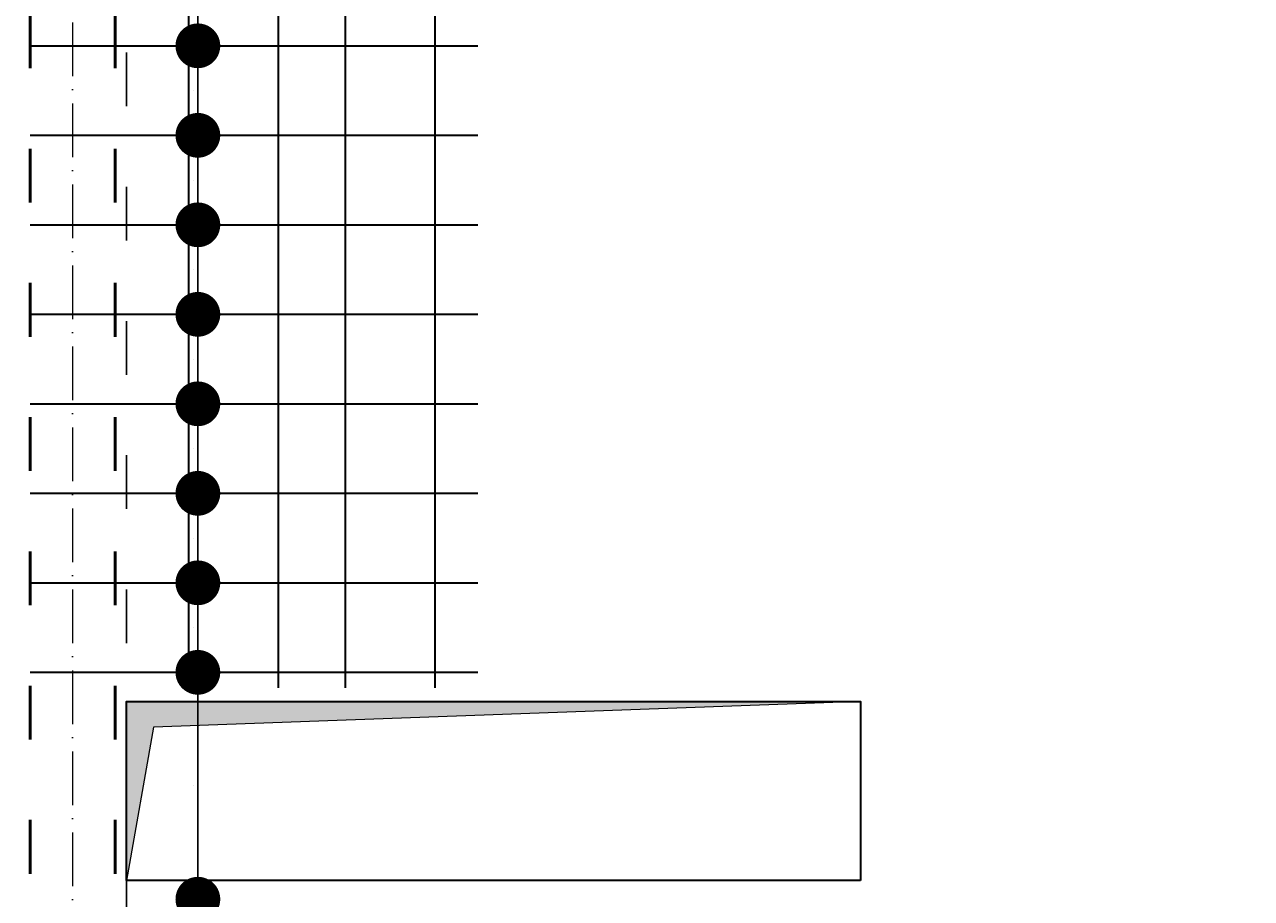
# Model space of a CAD drawing. Header units: millimetres. Extents: x 300938 to 312016, y 11971 to 20881.
# Tile 171 of 239: x 308978 to 309252, y 16569 to 16764. Entities that reach past the tile are written whole.
import ezdxf

# ---------------------------------------------------------------- set-up
doc = ezdxf.new("R2010")
doc.units = ezdxf.units.MM
doc.linetypes.add('ACAD_ISO03W100', pattern=[30, 12, -18])
doc.linetypes.add('ACAD_ISO10W100', pattern=[18, 12, -3, 0, -3])
for name, color, linetype, lineweight in [('konstrukcja', 3, 'Continuous', 35), ('konstrukcja wymiary', 1, 'Continuous', 13), ('osie', 5, 'ACAD_ISO10W100', 13), ('zbrojenie', 4, 'Continuous', 50), ('zbrojenie płyty', 141, 'Continuous', 35)]:
    doc.layers.add(name, color=color, linetype=linetype, lineweight=lineweight)
doc.layers.add('przerywane', color=6, linetype='ACAD_ISO03W100')
doc.styles.add('KONSTRUKCJA', font='romand.shx', dxfattribs={"oblique": 10})
doc.styles.get("Standard").update_dxf_attribs({"font": 'romand.shx', "oblique": 10})
doc.dimstyles.new('150', dxfattribs={"dimtxt": 10, "dimasz": 7, "dimexe": 1.25, "dimexo": 0.625, "dimgap": 3, "dimtad": 1, "dimdec": 0, "dimrnd": 0.5, "dimtxsty": 'KONSTRUKCJA', "dimblk": 'ARCHTICK', "dimcen": 2.5, "dimadec": 0, "dimazin": 0, "dimtfac": 1, "dimtdec": 0, "dimtix": 1, "dimtmove": 0, "dimatfit": 3, "dimfxl": 4, "dimfxlon": 1, "dimarcsym": 0})
doc.dimstyles.new('kropki', dxfattribs={"dimtxt": 0.001, "dimasz": 10, "dimexe": 1.25, "dimexo": 0.625, "dimgap": 1, "dimtad": 1, "dimtxsty": 'Standard', "dimblk": 'DOT', "dimcen": 2.5, "dimadec": 0, "dimazin": 0, "dimtfac": 1, "dimtmove": 0, "dimatfit": 3, "dimfxl": 1, "dimfxlon": 1, "dimarcsym": 0})

# ---------------------------------------------------------------- blocks, each defined once
blk = doc.blocks.new('_ArchTick')
at = {"color": 0, "linetype": 'ByBlock', "lineweight": 13, "const_width": 0.15}
blk.add_lwpolyline([(-0.5, -0.5), (0.5, 0.5)], dxfattribs=at)
blk = doc.blocks.new('*D1301')
at = {"layer": 'Defpoints', "color": 0, "transparency": 16777216}
for p in [(308976.63, 17511.22), (308886.63, 16613.22), (309000.63, 16613.22)]:
    blk.add_point(p, dxfattribs=at)
at = {"layer": 'konstrukcja wymiary', "color": 0, "lineweight": -2, "transparency": 16777216}
for p, q in [((308890.63, 17511.22), (308885.38, 17511.22)), ((308886.63, 17511.22), (308886.63, 16613.22)), ((308890.63, 16613.22), (308885.38, 16613.22))]:
    blk.add_line(p, q, dxfattribs=at)
at = {"layer": 'konstrukcja wymiary', "color": 0, "lineweight": -2, "transparency": 16777216, "xscale": 7, "yscale": 7, "zscale": 7}
for p, rotation in [((308886.63, 17511.22), 90), ((308886.63, 16613.22), 270)]:
    blk.add_blockref('_ArchTick', p, dxfattribs=dict(at, rotation=rotation))
at = {"layer": 'konstrukcja wymiary', "color": 0, "transparency": 16777216, "insert": (308878.63, 17062.22), "char_height": 10, "attachment_point": 5, "rotation": 90, "style": 'KONSTRUKCJA'}
blk.add_mtext('898', dxfattribs=at)
blk = doc.blocks.new('*D1302')
at = {"layer": 'Defpoints', "color": 0, "transparency": 16777216}
for p in [(309000.63, 16613.22), (308886.63, 16573.22), (309000.63, 16573.22)]:
    blk.add_point(p, dxfattribs=at)
at = {"layer": 'konstrukcja wymiary', "color": 0, "lineweight": -2, "transparency": 16777216}
for p, q in [((308890.63, 16613.22), (308885.38, 16613.22)), ((308886.63, 16613.22), (308886.63, 16573.22)), ((308890.63, 16573.22), (308885.38, 16573.22))]:
    blk.add_line(p, q, dxfattribs=at)
at = {"layer": 'konstrukcja wymiary', "color": 0, "lineweight": -2, "transparency": 16777216, "xscale": 7, "yscale": 7, "zscale": 7}
for p, rotation in [((308886.63, 16613.22), 90), ((308886.63, 16573.22), 270)]:
    blk.add_blockref('_ArchTick', p, dxfattribs=dict(at, rotation=rotation))
at = {"layer": 'konstrukcja wymiary', "color": 0, "transparency": 16777216, "insert": (308878.63, 16593.22), "char_height": 10, "attachment_point": 5, "rotation": 90, "style": 'KONSTRUKCJA'}
blk.add_mtext('40', dxfattribs=at)
blk = doc.blocks.new('*D1303')
at = {"layer": 'Defpoints', "color": 0, "transparency": 16777216}
for p in [(309000.63, 16573.22), (308886.63, 16272.22), (308976.63, 16272.22)]:
    blk.add_point(p, dxfattribs=at)
at = {"layer": 'konstrukcja wymiary', "color": 0, "lineweight": -2, "transparency": 16777216}
for p, q in [((308890.63, 16573.22), (308885.38, 16573.22)), ((308886.63, 16573.22), (308886.63, 16272.22)), ((308890.63, 16272.22), (308885.38, 16272.22))]:
    blk.add_line(p, q, dxfattribs=at)
at = {"layer": 'konstrukcja wymiary', "color": 0, "lineweight": -2, "transparency": 16777216, "xscale": 7, "yscale": 7, "zscale": 7}
for p, rotation in [((308886.63, 16573.22), 90), ((308886.63, 16272.22), 270)]:
    blk.add_blockref('_ArchTick', p, dxfattribs=dict(at, rotation=rotation))
at = {"layer": 'konstrukcja wymiary', "color": 0, "transparency": 16777216, "insert": (308878.63, 16422.72), "char_height": 10, "attachment_point": 5, "rotation": 90, "style": 'KONSTRUKCJA'}
blk.add_mtext('301', dxfattribs=at)
blk = doc.blocks.new('*D1308')
at = {"layer": 'Defpoints', "color": 0, "transparency": 16777216}
for p in [(309000.63, 17601.22), (308976.63, 17511.22), (309000.63, 16573.22)]:
    blk.add_point(p, dxfattribs=at)
at = {"layer": 'konstrukcja wymiary', "color": 0, "lineweight": -2, "transparency": 16777216}
for p, q in [((308976.63, 17597.22), (308976.63, 17602.47)), ((309000.63, 17597.22), (309000.63, 17602.47)), ((308976.63, 17601.22), (308969.63, 17601.22)), ((308976.63, 17601.22), (309000.63, 17601.22)), ((309000.63, 17601.22), (309007.63, 17601.22))]:
    blk.add_line(p, q, dxfattribs=at)
at = {"layer": 'konstrukcja wymiary', "color": 0, "lineweight": -2, "transparency": 16777216, "xscale": 7, "yscale": 7, "zscale": 7}
blk.add_blockref('_ArchTick', (308976.63, 17601.22), dxfattribs=at)
at = {"layer": 'konstrukcja wymiary', "color": 0, "lineweight": -2, "transparency": 16777216, "xscale": 7, "yscale": 7, "zscale": 7, "rotation": 180}
blk.add_blockref('_ArchTick', (309000.63, 17601.22), dxfattribs=at)
at = {"layer": 'konstrukcja wymiary', "color": 0, "transparency": 16777216, "insert": (308988.63, 17609.22), "char_height": 10, "attachment_point": 5, "style": 'KONSTRUKCJA'}
blk.add_mtext('24', dxfattribs=at)
blk = doc.blocks.new('*D1309')
at = {"layer": 'Defpoints', "color": 0, "transparency": 16777216}
for p in [(309164.63, 17601.22), (309164.63, 16613.22), (309000.63, 16573.22)]:
    blk.add_point(p, dxfattribs=at)
at = {"layer": 'konstrukcja wymiary', "color": 0, "lineweight": -2, "transparency": 16777216}
for p, q in [((309000.63, 17597.22), (309000.63, 17602.47)), ((309164.63, 17597.22), (309164.63, 17602.47)), ((309000.63, 17601.22), (309164.63, 17601.22))]:
    blk.add_line(p, q, dxfattribs=at)
at = {"layer": 'konstrukcja wymiary', "color": 0, "lineweight": -2, "transparency": 16777216, "xscale": 7, "yscale": 7, "zscale": 7, "rotation": 180}
blk.add_blockref('_ArchTick', (309000.63, 17601.22), dxfattribs=at)
at = {"layer": 'konstrukcja wymiary', "color": 0, "lineweight": -2, "transparency": 16777216, "xscale": 7, "yscale": 7, "zscale": 7}
blk.add_blockref('_ArchTick', (309164.63, 17601.22), dxfattribs=at)
at = {"layer": 'konstrukcja wymiary', "color": 0, "transparency": 16777216, "insert": (309082.63, 17609.22), "char_height": 10, "attachment_point": 5, "style": 'KONSTRUKCJA'}
blk.add_mtext('164', dxfattribs=at)
blk = doc.blocks.new('*D1310')
at = {"layer": 'Defpoints', "color": 0, "transparency": 16777216}
for p in [(309620.63, 17601.22), (309620.63, 16740.22), (309164.63, 16613.22)]:
    blk.add_point(p, dxfattribs=at)
at = {"layer": 'konstrukcja wymiary', "color": 0, "lineweight": -2, "transparency": 16777216}
for p, q in [((309164.63, 17597.22), (309164.63, 17602.47)), ((309620.63, 17597.22), (309620.63, 17602.47)), ((309164.63, 17601.22), (309620.63, 17601.22))]:
    blk.add_line(p, q, dxfattribs=at)
at = {"layer": 'konstrukcja wymiary', "color": 0, "lineweight": -2, "transparency": 16777216, "xscale": 7, "yscale": 7, "zscale": 7, "rotation": 180}
blk.add_blockref('_ArchTick', (309164.63, 17601.22), dxfattribs=at)
at = {"layer": 'konstrukcja wymiary', "color": 0, "lineweight": -2, "transparency": 16777216, "xscale": 7, "yscale": 7, "zscale": 7}
blk.add_blockref('_ArchTick', (309620.63, 17601.22), dxfattribs=at)
at = {"layer": 'konstrukcja wymiary', "color": 0, "transparency": 16777216, "insert": (309392.63, 17609.22), "char_height": 10, "attachment_point": 5, "style": 'KONSTRUKCJA'}
blk.add_mtext('456', dxfattribs=at)
blk = doc.blocks.new('_Dot')
at = {"color": 0, "linetype": 'ByBlock', "lineweight": -2}
blk.add_line((-0.5, 0), (-1, 0), dxfattribs=at)
at = {"color": 0, "linetype": 'ByBlock', "const_width": 0.5}
blk.add_lwpolyline([(-0.25, 0, 1), (0.25, 0, 1)], format="xyb", close=True, dxfattribs=at)
blk = doc.blocks.new('*D1753')
at = {"layer": 'Defpoints', "color": 0, "transparency": 16777216}
for p in [(309032.58, 17079.72), (309016.61, 16759.72), (309034.52, 16759.72)]:
    blk.add_point(p, dxfattribs=at)
at = {"layer": 'konstrukcja wymiary', "color": 0, "lineweight": -2, "transparency": 16777216}
for p, q in [((309017.61, 17079.72), (309015.36, 17079.72)), ((309016.61, 17069.72), (309016.61, 16769.72)), ((309017.61, 16759.72), (309015.36, 16759.72))]:
    blk.add_line(p, q, dxfattribs=at)
at = {"layer": 'konstrukcja wymiary', "color": 0, "lineweight": -2, "transparency": 16777216, "xscale": 10, "yscale": 10, "zscale": 10}
for p, rotation in [((309016.61, 17079.72), 90), ((309016.61, 16759.72), 270)]:
    blk.add_blockref('_Dot', p, dxfattribs=dict(at, rotation=rotation))
at = {"layer": 'konstrukcja wymiary', "color": 0, "transparency": 16777216, "insert": (309015.61, 16919.72), "char_height": 0.001, "attachment_point": 5, "rotation": 90}
blk.add_mtext('320', dxfattribs=at)
blk = doc.blocks.new('*D1754')
at = {"layer": 'Defpoints', "color": 0, "transparency": 16777216}
for p in [(309034.52, 16759.72), (309016.61, 16739.72), (309034.52, 16739.72)]:
    blk.add_point(p, dxfattribs=at)
at = {"layer": 'konstrukcja wymiary', "color": 0, "lineweight": -2, "transparency": 16777216}
for p, q in [((309016.61, 16769.72), (309016.61, 16779.72)), ((309017.61, 16759.72), (309015.36, 16759.72)), ((309016.61, 16759.72), (309016.61, 16739.72)), ((309017.61, 16739.72), (309015.36, 16739.72)), ((309016.61, 16729.72), (309016.61, 16719.72))]:
    blk.add_line(p, q, dxfattribs=at)
at = {"layer": 'konstrukcja wymiary', "color": 0, "lineweight": -2, "transparency": 16777216, "xscale": 10, "yscale": 10, "zscale": 10}
for p, rotation in [((309016.61, 16759.72), 270), ((309016.61, 16739.72), 90)]:
    blk.add_blockref('_Dot', p, dxfattribs=dict(at, rotation=rotation))
at = {"layer": 'konstrukcja wymiary', "color": 0, "transparency": 16777216, "insert": (309015.61, 16749.72), "char_height": 0.001, "attachment_point": 5, "rotation": 90}
blk.add_mtext('20', dxfattribs=at)
blk = doc.blocks.new('*D1755')
at = {"layer": 'Defpoints', "color": 0, "transparency": 16777216}
for p in [(309034.52, 16739.72), (309016.61, 16719.72), (309034.52, 16719.72)]:
    blk.add_point(p, dxfattribs=at)
at = {"layer": 'konstrukcja wymiary', "color": 0, "lineweight": -2, "transparency": 16777216}
for p, q in [((309016.61, 16749.72), (309016.61, 16759.72)), ((309017.61, 16739.72), (309015.36, 16739.72)), ((309016.61, 16739.72), (309016.61, 16719.72)), ((309017.61, 16719.72), (309015.36, 16719.72)), ((309016.61, 16709.72), (309016.61, 16699.72))]:
    blk.add_line(p, q, dxfattribs=at)
at = {"layer": 'konstrukcja wymiary', "color": 0, "lineweight": -2, "transparency": 16777216, "xscale": 10, "yscale": 10, "zscale": 10}
for p, rotation in [((309016.61, 16739.72), 270), ((309016.61, 16719.72), 90)]:
    blk.add_blockref('_Dot', p, dxfattribs=dict(at, rotation=rotation))
at = {"layer": 'konstrukcja wymiary', "color": 0, "transparency": 16777216, "insert": (309015.61, 16729.72), "char_height": 0.001, "attachment_point": 5, "rotation": 90}
blk.add_mtext('20', dxfattribs=at)
blk = doc.blocks.new('*D1756')
at = {"layer": 'Defpoints', "color": 0, "transparency": 16777216}
for p in [(309034.52, 16719.72), (309016.61, 16699.72), (309034.52, 16699.72)]:
    blk.add_point(p, dxfattribs=at)
at = {"layer": 'konstrukcja wymiary', "color": 0, "lineweight": -2, "transparency": 16777216}
for p, q in [((309016.61, 16729.72), (309016.61, 16739.72)), ((309017.61, 16719.72), (309015.36, 16719.72)), ((309016.61, 16719.72), (309016.61, 16699.72)), ((309017.61, 16699.72), (309015.36, 16699.72)), ((309016.61, 16689.72), (309016.61, 16679.72))]:
    blk.add_line(p, q, dxfattribs=at)
at = {"layer": 'konstrukcja wymiary', "color": 0, "lineweight": -2, "transparency": 16777216, "xscale": 10, "yscale": 10, "zscale": 10}
for p, rotation in [((309016.61, 16719.72), 270), ((309016.61, 16699.72), 90)]:
    blk.add_blockref('_Dot', p, dxfattribs=dict(at, rotation=rotation))
at = {"layer": 'konstrukcja wymiary', "color": 0, "transparency": 16777216, "insert": (309015.61, 16709.72), "char_height": 0.001, "attachment_point": 5, "rotation": 90}
blk.add_mtext('20', dxfattribs=at)
blk = doc.blocks.new('*D1757')
at = {"layer": 'Defpoints', "color": 0, "transparency": 16777216}
for p in [(309034.52, 16699.72), (309016.61, 16679.72), (309034.52, 16679.72)]:
    blk.add_point(p, dxfattribs=at)
at = {"layer": 'konstrukcja wymiary', "color": 0, "lineweight": -2, "transparency": 16777216}
for p, q in [((309016.61, 16709.72), (309016.61, 16719.72)), ((309017.61, 16699.72), (309015.36, 16699.72)), ((309016.61, 16699.72), (309016.61, 16679.72)), ((309017.61, 16679.72), (309015.36, 16679.72)), ((309016.61, 16669.72), (309016.61, 16659.72))]:
    blk.add_line(p, q, dxfattribs=at)
at = {"layer": 'konstrukcja wymiary', "color": 0, "lineweight": -2, "transparency": 16777216, "xscale": 10, "yscale": 10, "zscale": 10}
for p, rotation in [((309016.61, 16699.72), 270), ((309016.61, 16679.72), 90)]:
    blk.add_blockref('_Dot', p, dxfattribs=dict(at, rotation=rotation))
at = {"layer": 'konstrukcja wymiary', "color": 0, "transparency": 16777216, "insert": (309015.61, 16689.72), "char_height": 0.001, "attachment_point": 5, "rotation": 90}
blk.add_mtext('20', dxfattribs=at)
blk = doc.blocks.new('*D1758')
at = {"layer": 'Defpoints', "color": 0, "transparency": 16777216}
for p in [(309034.52, 16679.72), (309016.61, 16659.72), (309034.52, 16659.72)]:
    blk.add_point(p, dxfattribs=at)
at = {"layer": 'konstrukcja wymiary', "color": 0, "lineweight": -2, "transparency": 16777216}
for p, q in [((309016.61, 16689.72), (309016.61, 16699.72)), ((309017.61, 16679.72), (309015.36, 16679.72)), ((309016.61, 16679.72), (309016.61, 16659.72)), ((309017.61, 16659.72), (309015.36, 16659.72)), ((309016.61, 16649.72), (309016.61, 16639.72))]:
    blk.add_line(p, q, dxfattribs=at)
at = {"layer": 'konstrukcja wymiary', "color": 0, "lineweight": -2, "transparency": 16777216, "xscale": 10, "yscale": 10, "zscale": 10}
for p, rotation in [((309016.61, 16679.72), 270), ((309016.61, 16659.72), 90)]:
    blk.add_blockref('_Dot', p, dxfattribs=dict(at, rotation=rotation))
at = {"layer": 'konstrukcja wymiary', "color": 0, "transparency": 16777216, "insert": (309015.61, 16669.72), "char_height": 0.001, "attachment_point": 5, "rotation": 90}
blk.add_mtext('20', dxfattribs=at)
blk = doc.blocks.new('*D1759')
at = {"layer": 'Defpoints', "color": 0, "transparency": 16777216}
for p in [(309034.52, 16659.72), (309016.61, 16639.72), (309034.52, 16639.72)]:
    blk.add_point(p, dxfattribs=at)
at = {"layer": 'konstrukcja wymiary', "color": 0, "lineweight": -2, "transparency": 16777216}
for p, q in [((309016.61, 16669.72), (309016.61, 16679.72)), ((309017.61, 16659.72), (309015.36, 16659.72)), ((309016.61, 16659.72), (309016.61, 16639.72)), ((309017.61, 16639.72), (309015.36, 16639.72)), ((309016.61, 16629.72), (309016.61, 16619.72))]:
    blk.add_line(p, q, dxfattribs=at)
at = {"layer": 'konstrukcja wymiary', "color": 0, "lineweight": -2, "transparency": 16777216, "xscale": 10, "yscale": 10, "zscale": 10}
for p, rotation in [((309016.61, 16659.72), 270), ((309016.61, 16639.72), 90)]:
    blk.add_blockref('_Dot', p, dxfattribs=dict(at, rotation=rotation))
at = {"layer": 'konstrukcja wymiary', "color": 0, "transparency": 16777216, "insert": (309015.61, 16649.72), "char_height": 0.001, "attachment_point": 5, "rotation": 90}
blk.add_mtext('20', dxfattribs=at)
blk = doc.blocks.new('*D1760')
at = {"layer": 'Defpoints', "color": 0, "transparency": 16777216}
for p in [(309034.52, 16639.72), (309016.61, 16619.72), (309034.52, 16619.72)]:
    blk.add_point(p, dxfattribs=at)
at = {"layer": 'konstrukcja wymiary', "color": 0, "lineweight": -2, "transparency": 16777216}
for p, q in [((309016.61, 16649.72), (309016.61, 16659.72)), ((309017.61, 16639.72), (309015.36, 16639.72)), ((309016.61, 16639.72), (309016.61, 16619.72)), ((309017.61, 16619.72), (309015.36, 16619.72)), ((309016.61, 16609.72), (309016.61, 16599.72))]:
    blk.add_line(p, q, dxfattribs=at)
at = {"layer": 'konstrukcja wymiary', "color": 0, "lineweight": -2, "transparency": 16777216, "xscale": 10, "yscale": 10, "zscale": 10}
for p, rotation in [((309016.61, 16639.72), 270), ((309016.61, 16619.72), 90)]:
    blk.add_blockref('_Dot', p, dxfattribs=dict(at, rotation=rotation))
at = {"layer": 'konstrukcja wymiary', "color": 0, "transparency": 16777216, "insert": (309015.61, 16629.72), "char_height": 0.001, "attachment_point": 5, "rotation": 90}
blk.add_mtext('20', dxfattribs=at)
blk = doc.blocks.new('*D1761')
at = {"layer": 'Defpoints', "color": 0, "transparency": 16777216}
for p in [(309034.52, 16619.72), (309016.61, 16569.02), (309034.52, 16569.02)]:
    blk.add_point(p, dxfattribs=at)
at = {"layer": 'konstrukcja wymiary', "color": 0, "lineweight": -2, "transparency": 16777216}
for p, q in [((309017.61, 16619.72), (309015.36, 16619.72)), ((309016.61, 16609.72), (309016.61, 16579.02)), ((309017.61, 16569.02), (309015.36, 16569.02))]:
    blk.add_line(p, q, dxfattribs=at)
at = {"layer": 'konstrukcja wymiary', "color": 0, "lineweight": -2, "transparency": 16777216, "xscale": 10, "yscale": 10, "zscale": 10}
for p, rotation in [((309016.61, 16619.72), 90), ((309016.61, 16569.02), 270)]:
    blk.add_blockref('_Dot', p, dxfattribs=dict(at, rotation=rotation))
at = {"layer": 'konstrukcja wymiary', "color": 0, "transparency": 16777216, "insert": (309015.61, 16594.37), "char_height": 0.001, "attachment_point": 5, "rotation": 90}
blk.add_mtext('50,7', dxfattribs=at)
blk = doc.blocks.new('*D1762')
at = {"layer": 'Defpoints', "color": 0, "transparency": 16777216}
for p in [(309034.52, 16569.02), (309016.61, 16554.17), (309034.52, 16554.17)]:
    blk.add_point(p, dxfattribs=at)
at = {"layer": 'konstrukcja wymiary', "color": 0, "lineweight": -2, "transparency": 16777216}
for p, q in [((309016.61, 16579.02), (309016.61, 16589.02)), ((309017.61, 16569.02), (309015.36, 16569.02)), ((309016.61, 16569.02), (309016.61, 16554.17)), ((309017.61, 16554.17), (309015.36, 16554.17)), ((309016.61, 16544.17), (309016.61, 16534.17))]:
    blk.add_line(p, q, dxfattribs=at)
at = {"layer": 'konstrukcja wymiary', "color": 0, "lineweight": -2, "transparency": 16777216, "xscale": 10, "yscale": 10, "zscale": 10}
for p, rotation in [((309016.61, 16569.02), 270), ((309016.61, 16554.17), 90)]:
    blk.add_blockref('_Dot', p, dxfattribs=dict(at, rotation=rotation))
at = {"layer": 'konstrukcja wymiary', "color": 0, "transparency": 16777216, "insert": (309015.61, 16561.6), "char_height": 0.001, "attachment_point": 5, "rotation": 90}
blk.add_mtext('14,85', dxfattribs=at)
blk = doc.blocks.new('*D1763')
at = {"layer": 'Defpoints', "color": 0, "transparency": 16777216}
for p in [(309034.52, 16554.17), (309016.61, 16539.72), (309034.52, 16539.72)]:
    blk.add_point(p, dxfattribs=at)
at = {"layer": 'konstrukcja wymiary', "color": 0, "lineweight": -2, "transparency": 16777216}
for p, q in [((309016.61, 16564.17), (309016.61, 16574.17)), ((309017.61, 16554.17), (309015.36, 16554.17)), ((309016.61, 16554.17), (309016.61, 16539.72)), ((309017.61, 16539.72), (309015.36, 16539.72)), ((309016.61, 16529.72), (309016.61, 16519.72))]:
    blk.add_line(p, q, dxfattribs=at)
at = {"layer": 'konstrukcja wymiary', "color": 0, "lineweight": -2, "transparency": 16777216, "xscale": 10, "yscale": 10, "zscale": 10}
for p, rotation in [((309016.61, 16554.17), 270), ((309016.61, 16539.72), 90)]:
    blk.add_blockref('_Dot', p, dxfattribs=dict(at, rotation=rotation))
at = {"layer": 'konstrukcja wymiary', "color": 0, "transparency": 16777216, "insert": (309015.61, 16546.95), "char_height": 0.001, "attachment_point": 5, "rotation": 90}
blk.add_mtext('14,45', dxfattribs=at)

msp = doc.modelspace()

# ---------------------------------------------------------------- hatches: boundary and pattern name
at = {"layer": 'konstrukcja wymiary'}
h = msp.add_hatch(color=256, dxfattribs=at)
h.dxf.hatch_style = 1
h.paths.add_polyline_path([(309006.699, 16607.455), (309000.631, 16573.224), (309000.631, 16613.224), (309164.631, 16613.224)])

# ---------------------------------------------------------------- linework, layer by layer
at = {"layer": 'konstrukcja'}
msp.add_lwpolyline([(309164.631, 16573.224), (309000.631, 16573.224), (309000.631, 16613.224), (309164.631, 16613.224)], close=True, dxfattribs=at)
at = {"layer": 'konstrukcja wymiary'}
msp.add_lwpolyline([(309006.699, 16607.455), (309000.631, 16573.224), (309000.631, 16613.224), (309164.631, 16613.224)], close=True, dxfattribs=at)
at = {"layer": 'osie'}
msp.add_line((308988.631, 17706.148), (308988.631, 16196.332), dxfattribs=at)
at = {"layer": 'przerywane'}
msp.add_line((309000.631, 16296.224), (309000.631, 16907.224), dxfattribs=at)
at = {"layer": 'zbrojenie', "linetype": 'ACAD_ISO03W100'}
for p, q in [((308979.131, 16274.724), (308979.131, 17508.724)), ((308998.131, 16274.724), (308998.131, 17508.724))]:
    msp.add_line(p, q, dxfattribs=at)
at = {"layer": 'zbrojenie płyty'}
for p, q in [((309014.51, 17069.224), (309014.51, 16616.224)), ((309034.518, 17069.224), (309034.518, 16616.224)), ((309049.518, 17069.224), (309049.518, 16616.224)), ((309069.518, 17069.224), (309069.518, 16616.224)), ((308979.131, 16759.724), (309079.131, 16759.724)), ((308979.131, 16739.724), (309079.131, 16739.724)), ((308979.131, 16719.724), (309079.131, 16719.724)), ((308979.131, 16699.724), (309079.131, 16699.724)), ((308979.131, 16679.724), (309079.131, 16679.724)), ((308979.131, 16659.724), (309079.131, 16659.724)), ((308979.131, 16639.724), (309079.131, 16639.724)), ((308979.131, 16619.724), (309079.131, 16619.724))]:
    msp.add_line(p, q, dxfattribs=at)

# ---------------------------------------------------------------- dimensions: what is measured, and where the dimension line sits
at = {"layer": 'konstrukcja wymiary'}
dim = msp.add_linear_dim(base=(309000.631, 17601.224), p1=(308976.631, 17511.224), p2=(309000.631, 16573.224), dimstyle='150', dxfattribs=at)
dim.commit()
dim.dimension.update_dxf_attribs({"geometry": '*D1308', "text_midpoint": (308988.631, 17609.224)})
for base, p1, p2, picture, middle in [((309164.631, 17601.224), (309000.631, 16573.224), (309164.631, 16613.224), '*D1309', (309082.631, 17609.224)), ((309620.631, 17601.224), (309164.631, 16613.224), (309620.631, 16740.224), '*D1310', (309392.631, 17609.224))]:
    dim = msp.add_linear_dim(base=base, p1=p1, p2=p2, dimstyle='150', override={"dimtmove": 1}, dxfattribs=at)
    dim.commit()
    dim.dimension.update_dxf_attribs({"geometry": picture, "text_midpoint": middle})
dim = msp.add_linear_dim(base=(308886.631, 16613.224), p1=(308976.631, 17511.224), p2=(309000.631, 16613.224), angle=90, dimstyle='150', dxfattribs=at)
dim.commit()
dim.dimension.update_dxf_attribs({"geometry": '*D1301', "text_midpoint": (308878.631, 17062.224)})
for base, p1, p2, dimstyle, picture, middle in [((309016.614, 16759.724), (309032.582, 17079.724), (309034.518, 16759.724), 'kropki', '*D1753', (309015.614, 16919.724)), ((309016.614, 16739.724), (309034.518, 16759.724), (309034.518, 16739.724), 'kropki', '*D1754', (309015.614, 16749.724)), ((309016.614, 16719.724), (309034.518, 16739.724), (309034.518, 16719.724), 'kropki', '*D1755', (309015.614, 16729.724)), ((309016.614, 16699.724), (309034.518, 16719.724), (309034.518, 16699.724), 'kropki', '*D1756', (309015.614, 16709.724)), ((309016.614, 16679.724), (309034.518, 16699.724), (309034.518, 16679.724), 'kropki', '*D1757', (309015.614, 16689.724)), ((309016.614, 16659.724), (309034.518, 16679.724), (309034.518, 16659.724), 'kropki', '*D1758', (309015.614, 16669.724)), ((309016.614, 16639.724), (309034.518, 16659.724), (309034.518, 16639.724), 'kropki', '*D1759', (309015.614, 16649.724)), ((309016.614, 16619.724), (309034.518, 16639.724), (309034.518, 16619.724), 'kropki', '*D1760', (309015.614, 16629.724)), ((309016.614, 16569.022), (309034.518, 16619.724), (309034.518, 16569.022), 'kropki', '*D1761', (309015.614, 16594.373)), ((308886.631, 16573.224), (309000.631, 16613.224), (309000.631, 16573.224), '150', '*D1302', (308878.631, 16593.224)), ((309016.614, 16554.173), (309034.518, 16569.022), (309034.518, 16554.173), 'kropki', '*D1762', (309015.614, 16561.597)), ((308886.631, 16272.224), (309000.631, 16573.224), (308976.631, 16272.224), '150', '*D1303', (308878.631, 16422.724)), ((309016.614, 16539.724), (309034.518, 16554.173), (309034.518, 16539.724), 'kropki', '*D1763', (309015.614, 16546.948))]:
    dim = msp.add_linear_dim(base=base, p1=p1, p2=p2, angle=90, dimstyle=dimstyle, override={"dimtmove": 1}, dxfattribs=at)
    dim.commit()
    dim.dimension.update_dxf_attribs({"geometry": picture, "text_midpoint": middle})

doc.saveas('drawing.dxf')
